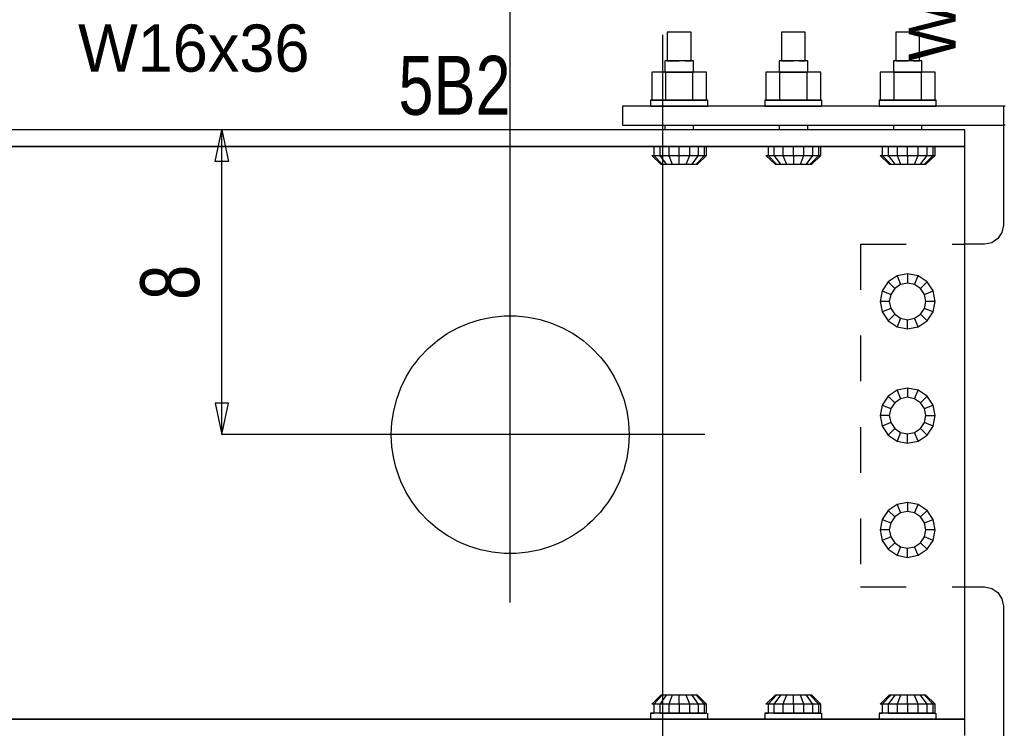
# Model space of a CAD drawing. Header units: inches. Extents: x -17.2 to 17.5, y -11.2 to 11.2.
# Tile 33 of 41: x 3.6 to 5.7, y 2.3 to 3.9. Entities that reach past the tile are written whole.
import ezdxf
from ezdxf.enums import TextEntityAlignment as Align

# ---------------------------------------------------------------- set-up
doc = ezdxf.new("R2010")
doc.units = ezdxf.units.IN
doc.header["$LTSCALE"] = 2.5
doc.header["$MEASUREMENT"] = 0
doc.linetypes.add('SDS2_5', pattern=[0.04, 0.02, -0.02])
doc.layers.add('Layer_0', color=7, linetype='Continuous')
doc.styles.add('MTextWidth', font='txt', dxfattribs={"width": 0.8, "height": 0.2})

msp = doc.modelspace()

# ---------------------------------------------------------------- linework, layer by layer
at = {"color": 1, "linetype": 'Continuous'}
for p, q in [((4.6661, 2.614), (4.6661, 9.2728)), ((4.9994, 3.8565), (4.9994, -1.1888)), ((4.0202, 3.5793), (4.035, 3.6482)), ((4.035, 2.9815), (4.035, 3.6482)), ((4.035, 3.6482), (4.0498, 3.5793)), ((4.035, 3.6482), (4.035, 3.6482)), ((4.0498, 3.5793), (4.0202, 3.5793)), ((4.0498, 3.0504), (4.0202, 3.0504)), ((4.0202, 3.0504), (4.035, 2.9815)), ((4.035, 2.9815), (4.0498, 3.0504)), ((5.092, 2.9815), (4.035, 2.9815))]:
    msp.add_line(p, q, dxfattribs=at)
at = {"color": 1, "linetype": 'SDS2_5'}
for p, q in [((5.433, 3.3982), (5.6609, 3.3982)), ((5.433, 3.3982), (5.433, 2.6482)), ((5.433, 2.6482), (5.6609, 2.6482))]:
    msp.add_line(p, q, dxfattribs=at)
at = {"layer": 'Layer_0', "color": 1, "linetype": 'Continuous'}
for p, q in [((5.0133, 3.8623), (5.0099, 3.8623)), ((5.0099, 3.8623), (5.0099, 3.7998)), ((5.0229, 3.8623), (5.0133, 3.8623)), ((5.0359, 3.8623), (5.0229, 3.8623)), ((5.0489, 3.8623), (5.0359, 3.8623)), ((5.0584, 3.8623), (5.0489, 3.8623)), ((5.0619, 3.8623), (5.0584, 3.8623)), ((5.0619, 3.7998), (5.0619, 3.8623)), ((5.2633, 3.8623), (5.2599, 3.8623)), ((5.2599, 3.8623), (5.2599, 3.7998)), ((5.2729, 3.8623), (5.2633, 3.8623)), ((5.2859, 3.8623), (5.2729, 3.8623)), ((5.2989, 3.8623), (5.2859, 3.8623)), ((5.3084, 3.8623), (5.2989, 3.8623)), ((5.3119, 3.8623), (5.3084, 3.8623)), ((5.3119, 3.7998), (5.3119, 3.8623)), ((5.5133, 3.8623), (5.5099, 3.8623)), ((5.5099, 3.8623), (5.5099, 3.7998)), ((5.5229, 3.8623), (5.5133, 3.8623)), ((5.5359, 3.8623), (5.5229, 3.8623)), ((5.5489, 3.8623), (5.5359, 3.8623)), ((5.5584, 3.8623), (5.5489, 3.8623)), ((5.5619, 3.8623), (5.5584, 3.8623)), ((5.5619, 3.7998), (5.5619, 3.8623)), ((5.0088, 3.7998), (5.0046, 3.7998)), ((5.0046, 3.7998), (5.0046, 3.7746)), ((5.0203, 3.7998), (5.0088, 3.7998)), ((5.0099, 3.7998), (5.0133, 3.7998)), ((5.0133, 3.7998), (5.0229, 3.7998)), ((5.0359, 3.7998), (5.0203, 3.7998)), ((5.0229, 3.7998), (5.0359, 3.7998)), ((5.0515, 3.7998), (5.0359, 3.7998)), ((5.0489, 3.7998), (5.0584, 3.7998)), ((5.063, 3.7998), (5.0515, 3.7998)), ((5.0584, 3.7998), (5.0619, 3.7998)), ((5.0671, 3.7998), (5.063, 3.7998)), ((5.0671, 3.7746), (5.0671, 3.7998)), ((5.2588, 3.7998), (5.2546, 3.7998)), ((5.2546, 3.7998), (5.2546, 3.7746)), ((5.2703, 3.7998), (5.2588, 3.7998)), ((5.2599, 3.7998), (5.2633, 3.7998)), ((5.2633, 3.7998), (5.2729, 3.7998)), ((5.2859, 3.7998), (5.2703, 3.7998)), ((5.2729, 3.7998), (5.2859, 3.7998)), ((5.3015, 3.7998), (5.2859, 3.7998)), ((5.2989, 3.7998), (5.3084, 3.7998)), ((5.313, 3.7998), (5.3015, 3.7998)), ((5.3084, 3.7998), (5.3119, 3.7998)), ((5.3171, 3.7998), (5.313, 3.7998)), ((5.3171, 3.7746), (5.3171, 3.7998)), ((5.5088, 3.7998), (5.5046, 3.7998)), ((5.5046, 3.7998), (5.5046, 3.7746)), ((5.5203, 3.7998), (5.5088, 3.7998)), ((5.5099, 3.7998), (5.5133, 3.7998)), ((5.5133, 3.7998), (5.5229, 3.7998)), ((5.5359, 3.7998), (5.5203, 3.7998)), ((5.5229, 3.7998), (5.5359, 3.7998)), ((5.5515, 3.7998), (5.5359, 3.7998)), ((5.5489, 3.7998), (5.5584, 3.7998)), ((5.563, 3.7998), (5.5515, 3.7998)), ((5.5584, 3.7998), (5.5619, 3.7998)), ((5.5671, 3.7998), (5.563, 3.7998)), ((5.5671, 3.7746), (5.5671, 3.7998)), ((5.0058, 3.7746), (4.9758, 3.7746)), ((4.9758, 3.7746), (4.9758, 3.7134)), ((5.0046, 3.7746), (5.0088, 3.7746)), ((5.066, 3.7746), (5.0058, 3.7746)), ((5.0058, 3.7746), (5.0058, 3.7134)), ((5.0088, 3.7746), (5.0203, 3.7746)), ((5.0203, 3.7746), (5.0359, 3.7746)), ((5.0359, 3.7746), (5.0515, 3.7746)), ((5.0515, 3.7746), (5.063, 3.7746)), ((5.063, 3.7746), (5.0671, 3.7746)), ((5.066, 3.7134), (5.066, 3.7746)), ((5.096, 3.7746), (5.066, 3.7746)), ((5.096, 3.7134), (5.096, 3.7746)), ((5.2558, 3.7746), (5.2258, 3.7746)), ((5.2258, 3.7746), (5.2258, 3.7134)), ((5.2546, 3.7746), (5.2588, 3.7746)), ((5.316, 3.7746), (5.2558, 3.7746)), ((5.2558, 3.7746), (5.2558, 3.7134)), ((5.2588, 3.7746), (5.2703, 3.7746)), ((5.2703, 3.7746), (5.2859, 3.7746)), ((5.2859, 3.7746), (5.3015, 3.7746)), ((5.3015, 3.7746), (5.313, 3.7746)), ((5.313, 3.7746), (5.3171, 3.7746)), ((5.316, 3.7134), (5.316, 3.7746)), ((5.346, 3.7746), (5.316, 3.7746)), ((5.346, 3.7134), (5.346, 3.7746)), ((5.5058, 3.7746), (5.4758, 3.7746)), ((5.4758, 3.7746), (5.4758, 3.7134)), ((5.5046, 3.7746), (5.5088, 3.7746)), ((5.566, 3.7746), (5.5058, 3.7746)), ((5.5058, 3.7746), (5.5058, 3.7134)), ((5.5088, 3.7746), (5.5203, 3.7746)), ((5.5203, 3.7746), (5.5359, 3.7746)), ((5.5359, 3.7746), (5.5515, 3.7746)), ((5.5515, 3.7746), (5.563, 3.7746)), ((5.563, 3.7746), (5.5671, 3.7746)), ((5.566, 3.7134), (5.566, 3.7746)), ((5.596, 3.7746), (5.566, 3.7746)), ((5.596, 3.7134), (5.596, 3.7746)), ((4.9782, 3.7134), (4.9734, 3.7134)), ((4.9734, 3.7134), (4.9734, 3.7004)), ((4.9758, 3.7134), (5.0058, 3.7134)), ((4.9917, 3.7134), (4.9782, 3.7134)), ((5.012, 3.7134), (4.9917, 3.7134)), ((5.0058, 3.7134), (5.066, 3.7134)), ((5.0359, 3.7134), (5.012, 3.7134)), ((5.0598, 3.7134), (5.0359, 3.7134)), ((5.0801, 3.7134), (5.0598, 3.7134)), ((5.066, 3.7134), (5.096, 3.7134)), ((5.0936, 3.7134), (5.0801, 3.7134)), ((5.0984, 3.7134), (5.0936, 3.7134)), ((5.0984, 3.7004), (5.0984, 3.7134)), ((5.2282, 3.7134), (5.2234, 3.7134)), ((5.2234, 3.7134), (5.2234, 3.7004)), ((5.2258, 3.7134), (5.2558, 3.7134)), ((5.2417, 3.7134), (5.2282, 3.7134)), ((5.262, 3.7134), (5.2417, 3.7134)), ((5.2558, 3.7134), (5.316, 3.7134)), ((5.2859, 3.7134), (5.262, 3.7134)), ((5.3098, 3.7134), (5.2859, 3.7134)), ((5.3301, 3.7134), (5.3098, 3.7134)), ((5.316, 3.7134), (5.346, 3.7134)), ((5.3436, 3.7134), (5.3301, 3.7134)), ((5.3484, 3.7134), (5.3436, 3.7134)), ((5.3484, 3.7004), (5.3484, 3.7134)), ((5.4782, 3.7134), (5.4734, 3.7134)), ((5.4734, 3.7134), (5.4734, 3.7004)), ((5.4758, 3.7134), (5.5058, 3.7134)), ((5.4917, 3.7134), (5.4782, 3.7134)), ((5.512, 3.7134), (5.4917, 3.7134)), ((5.5058, 3.7134), (5.566, 3.7134)), ((5.5359, 3.7134), (5.512, 3.7134)), ((5.5598, 3.7134), (5.5359, 3.7134)), ((5.5801, 3.7134), (5.5598, 3.7134)), ((5.566, 3.7134), (5.596, 3.7134)), ((5.5936, 3.7134), (5.5801, 3.7134)), ((5.5984, 3.7134), (5.5936, 3.7134)), ((5.5984, 3.7004), (5.5984, 3.7134)), ((4.9734, 3.7004), (4.9782, 3.7004)), ((4.9782, 3.7004), (4.9917, 3.7004)), ((4.9917, 3.7004), (5.012, 3.7004)), ((5.0088, 3.7004), (5.0046, 3.7004)), ((5.0046, 3.7004), (5.0046, 3.7002)), ((5.0203, 3.7004), (5.0088, 3.7004)), ((5.012, 3.7004), (5.0359, 3.7004)), ((5.0359, 3.7004), (5.0203, 3.7004)), ((5.0359, 3.7004), (5.0598, 3.7004)), ((5.0515, 3.7004), (5.0359, 3.7004)), ((5.063, 3.7004), (5.0515, 3.7004)), ((5.0598, 3.7004), (5.0801, 3.7004)), ((5.0671, 3.7004), (5.063, 3.7004)), ((5.0671, 3.7002), (5.0671, 3.7004)), ((5.0801, 3.7004), (5.0936, 3.7004)), ((5.0936, 3.7004), (5.0984, 3.7004)), ((5.2234, 3.7004), (5.2282, 3.7004)), ((5.2282, 3.7004), (5.2417, 3.7004)), ((5.2417, 3.7004), (5.262, 3.7004)), ((5.2588, 3.7004), (5.2546, 3.7004)), ((5.2546, 3.7004), (5.2546, 3.7002)), ((5.2703, 3.7004), (5.2588, 3.7004)), ((5.262, 3.7004), (5.2859, 3.7004)), ((5.2859, 3.7004), (5.2703, 3.7004)), ((5.2859, 3.7004), (5.3098, 3.7004)), ((5.3015, 3.7004), (5.2859, 3.7004)), ((5.313, 3.7004), (5.3015, 3.7004)), ((5.3098, 3.7004), (5.3301, 3.7004)), ((5.3171, 3.7004), (5.313, 3.7004)), ((5.3171, 3.7002), (5.3171, 3.7004)), ((5.3301, 3.7004), (5.3436, 3.7004)), ((5.3436, 3.7004), (5.3484, 3.7004)), ((5.4734, 3.7004), (5.4782, 3.7004)), ((5.4782, 3.7004), (5.4917, 3.7004)), ((5.4917, 3.7004), (5.512, 3.7004)), ((5.5088, 3.7004), (5.5046, 3.7004)), ((5.5046, 3.7004), (5.5046, 3.7002)), ((5.5203, 3.7004), (5.5088, 3.7004)), ((5.512, 3.7004), (5.5359, 3.7004)), ((5.5359, 3.7004), (5.5203, 3.7004)), ((5.5359, 3.7004), (5.5598, 3.7004)), ((5.5515, 3.7004), (5.5359, 3.7004)), ((5.563, 3.7004), (5.5515, 3.7004)), ((5.5598, 3.7004), (5.5801, 3.7004)), ((5.5671, 3.7004), (5.563, 3.7004)), ((5.5671, 3.7002), (5.5671, 3.7004)), ((5.5801, 3.7004), (5.5936, 3.7004)), ((5.5936, 3.7004), (5.5984, 3.7004)), ((5.0046, 3.6586), (5.0046, 3.6482)), ((5.0671, 3.6482), (5.0671, 3.6586)), ((5.2546, 3.6586), (5.2546, 3.6482)), ((5.3171, 3.6482), (5.3171, 3.6586)), ((5.5046, 3.6586), (5.5046, 3.6482)), ((5.5671, 3.6482), (5.5671, 3.6586)), ((4.9803, 3.6122), (4.9758, 3.6122)), ((4.9934, 3.6122), (4.9803, 3.6122)), ((4.9803, 3.6122), (4.9803, 3.5926)), ((5.0129, 3.6122), (4.9934, 3.6122)), ((4.9934, 3.6122), (4.9934, 3.5926)), ((5.0046, 3.6123), (5.0046, 3.6122)), ((5.0046, 3.6122), (5.0088, 3.6122)), ((5.0088, 3.6122), (5.0203, 3.6122)), ((5.0359, 3.6122), (5.0129, 3.6122)), ((5.0129, 3.6122), (5.0129, 3.5926)), ((5.0203, 3.6122), (5.0359, 3.6122)), ((5.0359, 3.5926), (5.0359, 3.6122)), ((5.0589, 3.6122), (5.0359, 3.6122)), ((5.0359, 3.6122), (5.0515, 3.6122)), ((5.0515, 3.6122), (5.063, 3.6122)), ((5.0589, 3.5926), (5.0589, 3.6122)), ((5.0784, 3.6122), (5.0589, 3.6122)), ((5.063, 3.6122), (5.0671, 3.6122)), ((5.0671, 3.6122), (5.0671, 3.6123)), ((5.0784, 3.5926), (5.0784, 3.6122)), ((5.0915, 3.6122), (5.0784, 3.6122)), ((5.0915, 3.5926), (5.0915, 3.6122)), ((5.096, 3.6122), (5.0915, 3.6122)), ((5.096, 3.5926), (5.096, 3.6122)), ((5.2303, 3.6122), (5.2258, 3.6122)), ((5.2434, 3.6122), (5.2303, 3.6122)), ((5.2303, 3.6122), (5.2303, 3.5926)), ((5.2629, 3.6122), (5.2434, 3.6122)), ((5.2434, 3.6122), (5.2434, 3.5926)), ((5.2546, 3.6123), (5.2546, 3.6122)), ((5.2546, 3.6122), (5.2588, 3.6122)), ((5.2588, 3.6122), (5.2703, 3.6122)), ((5.2859, 3.6122), (5.2629, 3.6122)), ((5.2629, 3.6122), (5.2629, 3.5926)), ((5.2703, 3.6122), (5.2859, 3.6122)), ((5.2859, 3.5926), (5.2859, 3.6122)), ((5.3089, 3.6122), (5.2859, 3.6122)), ((5.2859, 3.6122), (5.3015, 3.6122)), ((5.3015, 3.6122), (5.313, 3.6122)), ((5.3089, 3.5926), (5.3089, 3.6122)), ((5.3284, 3.6122), (5.3089, 3.6122)), ((5.313, 3.6122), (5.3171, 3.6122)), ((5.3171, 3.6122), (5.3171, 3.6123)), ((5.3284, 3.5926), (5.3284, 3.6122)), ((5.3415, 3.6122), (5.3284, 3.6122)), ((5.3415, 3.5926), (5.3415, 3.6122)), ((5.346, 3.6122), (5.3415, 3.6122)), ((5.346, 3.5926), (5.346, 3.6122)), ((5.4803, 3.6122), (5.4758, 3.6122)), ((5.4934, 3.6122), (5.4803, 3.6122)), ((5.4803, 3.6122), (5.4803, 3.5926)), ((5.5129, 3.6122), (5.4934, 3.6122)), ((5.4934, 3.6122), (5.4934, 3.5926)), ((5.5046, 3.6123), (5.5046, 3.6122)), ((5.5046, 3.6122), (5.5088, 3.6122)), ((5.5088, 3.6122), (5.5203, 3.6122)), ((5.5359, 3.6122), (5.5129, 3.6122)), ((5.5129, 3.6122), (5.5129, 3.5926)), ((5.5203, 3.6122), (5.5359, 3.6122)), ((5.5359, 3.5926), (5.5359, 3.6122)), ((5.5589, 3.6122), (5.5359, 3.6122)), ((5.5359, 3.6122), (5.5515, 3.6122)), ((5.5515, 3.6122), (5.563, 3.6122)), ((5.5589, 3.5926), (5.5589, 3.6122)), ((5.5784, 3.6122), (5.5589, 3.6122)), ((5.563, 3.6122), (5.5671, 3.6122)), ((5.5671, 3.6122), (5.5671, 3.6123)), ((5.5784, 3.5926), (5.5784, 3.6122)), ((5.5915, 3.6122), (5.5784, 3.6122)), ((5.5915, 3.5926), (5.5915, 3.6122)), ((5.596, 3.6122), (5.5915, 3.6122)), ((5.596, 3.5926), (5.596, 3.6122)), ((4.9758, 3.5926), (4.9803, 3.5926)), ((4.9758, 3.5926), (4.9958, 3.5731)), ((4.9803, 3.5926), (4.9934, 3.5926)), ((4.9803, 3.5926), (4.9989, 3.5731)), ((4.9934, 3.5926), (5.0129, 3.5926)), ((4.9934, 3.5926), (5.0075, 3.5731)), ((5.0129, 3.5926), (5.0359, 3.5926)), ((5.0129, 3.5926), (5.0206, 3.5731)), ((5.0359, 3.5926), (5.0589, 3.5926)), ((5.0359, 3.5731), (5.0359, 3.5926)), ((5.0512, 3.5731), (5.0589, 3.5926)), ((5.0589, 3.5926), (5.0784, 3.5926)), ((5.0642, 3.5731), (5.0784, 3.5926)), ((5.0729, 3.5731), (5.0915, 3.5926)), ((5.076, 3.5731), (5.096, 3.5926)), ((5.0784, 3.5926), (5.0915, 3.5926)), ((5.0915, 3.5926), (5.096, 3.5926)), ((5.2258, 3.5926), (5.2303, 3.5926)), ((5.2258, 3.5926), (5.2458, 3.5731)), ((5.2303, 3.5926), (5.2434, 3.5926)), ((5.2303, 3.5926), (5.2489, 3.5731)), ((5.2434, 3.5926), (5.2629, 3.5926)), ((5.2434, 3.5926), (5.2575, 3.5731)), ((5.2629, 3.5926), (5.2859, 3.5926)), ((5.2629, 3.5926), (5.2706, 3.5731)), ((5.2859, 3.5926), (5.3089, 3.5926)), ((5.2859, 3.5926), (5.2859, 3.5731)), ((5.3012, 3.5731), (5.3089, 3.5926)), ((5.3089, 3.5926), (5.3284, 3.5926)), ((5.3142, 3.5731), (5.3284, 3.5926)), ((5.3229, 3.5731), (5.3415, 3.5926)), ((5.326, 3.5731), (5.346, 3.5926)), ((5.3284, 3.5926), (5.3415, 3.5926)), ((5.3415, 3.5926), (5.346, 3.5926)), ((5.4758, 3.5926), (5.4803, 3.5926)), ((5.4758, 3.5926), (5.4958, 3.5731)), ((5.4803, 3.5926), (5.4934, 3.5926)), ((5.4803, 3.5926), (5.4989, 3.5731)), ((5.4934, 3.5926), (5.5129, 3.5926)), ((5.4934, 3.5926), (5.5075, 3.5731)), ((5.5129, 3.5926), (5.5359, 3.5926)), ((5.5129, 3.5926), (5.5206, 3.5731)), ((5.5359, 3.5926), (5.5589, 3.5926)), ((5.5359, 3.5926), (5.5359, 3.5731)), ((5.5512, 3.5731), (5.5589, 3.5926)), ((5.5589, 3.5926), (5.5784, 3.5926)), ((5.5642, 3.5731), (5.5784, 3.5926)), ((5.5729, 3.5731), (5.5915, 3.5926)), ((5.576, 3.5731), (5.596, 3.5926)), ((5.5784, 3.5926), (5.5915, 3.5926)), ((5.5915, 3.5926), (5.596, 3.5926)), ((4.9958, 3.5731), (4.9989, 3.5731)), ((4.9989, 3.5731), (5.0075, 3.5731)), ((5.0075, 3.5731), (5.0206, 3.5731)), ((5.0206, 3.5731), (5.0359, 3.5731)), ((5.0359, 3.5731), (5.0512, 3.5731)), ((5.0512, 3.5731), (5.0642, 3.5731)), ((5.0642, 3.5731), (5.0729, 3.5731)), ((5.0729, 3.5731), (5.076, 3.5731)), ((5.2458, 3.5731), (5.2489, 3.5731)), ((5.2489, 3.5731), (5.2575, 3.5731)), ((5.2575, 3.5731), (5.2706, 3.5731)), ((5.2706, 3.5731), (5.2859, 3.5731)), ((5.2859, 3.5731), (5.3012, 3.5731)), ((5.3012, 3.5731), (5.3142, 3.5731)), ((5.3142, 3.5731), (5.3229, 3.5731)), ((5.3229, 3.5731), (5.326, 3.5731)), ((5.4958, 3.5731), (5.4989, 3.5731)), ((5.4989, 3.5731), (5.5075, 3.5731)), ((5.5075, 3.5731), (5.5206, 3.5731)), ((5.5206, 3.5731), (5.5359, 3.5731)), ((5.5359, 3.5731), (5.5512, 3.5731)), ((5.5512, 3.5731), (5.5642, 3.5731)), ((5.5642, 3.5731), (5.5729, 3.5731)), ((5.5729, 3.5731), (5.576, 3.5731)), ((5.5129, 3.3287), (5.4934, 3.3157)), ((5.5359, 3.3333), (5.5129, 3.3287)), ((5.5129, 3.3287), (5.5206, 3.3102)), ((5.5589, 3.3287), (5.5359, 3.3333)), ((5.5359, 3.3333), (5.5359, 3.3133)), ((5.5512, 3.3102), (5.5589, 3.3287)), ((5.5784, 3.3157), (5.5589, 3.3287)), ((5.4934, 3.3157), (5.4803, 3.2962)), ((5.5075, 3.3015), (5.4934, 3.3157)), ((5.5075, 3.3015), (5.4989, 3.2885)), ((5.5206, 3.3102), (5.5075, 3.3015)), ((5.5359, 3.3133), (5.5206, 3.3102)), ((5.5512, 3.3102), (5.5359, 3.3133)), ((5.5642, 3.3015), (5.5512, 3.3102)), ((5.5642, 3.3015), (5.5784, 3.3157)), ((5.5729, 3.2885), (5.5642, 3.3015)), ((5.5915, 3.2962), (5.5784, 3.3157)), ((5.4803, 3.2962), (5.4758, 3.2732)), ((5.4803, 3.2962), (5.4989, 3.2885)), ((5.4989, 3.2885), (5.4958, 3.2732)), ((5.5729, 3.2885), (5.5915, 3.2962)), ((5.576, 3.2732), (5.5729, 3.2885)), ((5.596, 3.2732), (5.5915, 3.2962)), ((5.4958, 3.2732), (5.4758, 3.2732)), ((5.4758, 3.2732), (5.4803, 3.2501)), ((5.4989, 3.2578), (5.4803, 3.2501)), ((5.4958, 3.2732), (5.4989, 3.2578)), ((5.4989, 3.2578), (5.5075, 3.2448)), ((5.5642, 3.2448), (5.5729, 3.2578)), ((5.5729, 3.2578), (5.576, 3.2732)), ((5.5915, 3.2501), (5.5729, 3.2578)), ((5.596, 3.2732), (5.576, 3.2732)), ((5.5915, 3.2501), (5.596, 3.2732)), ((5.4803, 3.2501), (5.4934, 3.2306)), ((5.5075, 3.2448), (5.4934, 3.2306)), ((5.5075, 3.2448), (5.5206, 3.2361)), ((5.5206, 3.2361), (5.5129, 3.2176)), ((5.5206, 3.2361), (5.5359, 3.2331)), ((5.5359, 3.2331), (5.5512, 3.2361)), ((5.5359, 3.213), (5.5359, 3.2331)), ((5.5512, 3.2361), (5.5642, 3.2448)), ((5.5589, 3.2176), (5.5512, 3.2361)), ((5.5642, 3.2448), (5.5784, 3.2306)), ((5.5784, 3.2306), (5.5915, 3.2501)), ((5.4934, 3.2306), (5.5129, 3.2176)), ((5.5129, 3.2176), (5.5359, 3.213)), ((5.5359, 3.213), (5.5589, 3.2176)), ((5.5589, 3.2176), (5.5784, 3.2306)), ((5.5359, 3.0833), (5.5129, 3.0787)), ((5.5589, 3.0787), (5.5359, 3.0833)), ((5.5359, 3.0833), (5.5359, 3.0633)), ((5.4934, 3.0657), (5.4803, 3.0462)), ((5.5129, 3.0787), (5.4934, 3.0657)), ((5.4934, 3.0657), (5.5075, 3.0515)), ((5.5206, 3.0602), (5.5075, 3.0515)), ((5.5129, 3.0787), (5.5206, 3.0602)), ((5.5359, 3.0633), (5.5206, 3.0602)), ((5.5512, 3.0602), (5.5359, 3.0633)), ((5.5512, 3.0602), (5.5589, 3.0787)), ((5.5642, 3.0515), (5.5512, 3.0602)), ((5.5784, 3.0657), (5.5589, 3.0787)), ((5.5642, 3.0515), (5.5784, 3.0657)), ((5.5915, 3.0462), (5.5784, 3.0657)), ((5.4803, 3.0462), (5.4758, 3.0232)), ((5.4803, 3.0462), (5.4989, 3.0385)), ((5.4989, 3.0385), (5.4958, 3.0232)), ((5.5075, 3.0515), (5.4989, 3.0385)), ((5.5729, 3.0385), (5.5642, 3.0515)), ((5.5729, 3.0385), (5.5915, 3.0462)), ((5.576, 3.0232), (5.5729, 3.0385)), ((5.596, 3.0232), (5.5915, 3.0462)), ((5.4958, 3.0232), (5.4758, 3.0232)), ((5.4758, 3.0232), (5.4803, 3.0001)), ((5.4958, 3.0232), (5.4989, 3.0078)), ((5.5729, 3.0078), (5.576, 3.0232)), ((5.576, 3.0232), (5.596, 3.0232)), ((5.5915, 3.0001), (5.596, 3.0232)), ((5.4989, 3.0078), (5.4803, 3.0001)), ((5.4803, 3.0001), (5.4934, 2.9806)), ((5.4989, 3.0078), (5.5075, 2.9948)), ((5.5642, 2.9948), (5.5729, 3.0078)), ((5.5915, 3.0001), (5.5729, 3.0078)), ((5.5784, 2.9806), (5.5915, 3.0001)), ((5.5075, 2.9948), (5.4934, 2.9806)), ((5.4934, 2.9806), (5.5129, 2.9676)), ((5.5075, 2.9948), (5.5206, 2.9861)), ((5.5206, 2.9861), (5.5129, 2.9676)), ((5.5206, 2.9861), (5.5359, 2.9831)), ((5.5359, 2.9831), (5.5512, 2.9861)), ((5.5359, 2.963), (5.5359, 2.9831)), ((5.5512, 2.9861), (5.5642, 2.9948)), ((5.5589, 2.9676), (5.5512, 2.9861)), ((5.5589, 2.9676), (5.5784, 2.9806)), ((5.5784, 2.9806), (5.5642, 2.9948)), ((5.5129, 2.9676), (5.5359, 2.963)), ((5.5359, 2.963), (5.5589, 2.9676)), ((5.5129, 2.8287), (5.4934, 2.8157)), ((5.5359, 2.8333), (5.5129, 2.8287)), ((5.5129, 2.8287), (5.5206, 2.8102)), ((5.5589, 2.8287), (5.5359, 2.8333)), ((5.5359, 2.8333), (5.5359, 2.8133)), ((5.5512, 2.8102), (5.5589, 2.8287)), ((5.5784, 2.8157), (5.5589, 2.8287)), ((5.4934, 2.8157), (5.4803, 2.7962)), ((5.4934, 2.8157), (5.5075, 2.8015)), ((5.5075, 2.8015), (5.4989, 2.7885)), ((5.5206, 2.8102), (5.5075, 2.8015)), ((5.5359, 2.8133), (5.5206, 2.8102)), ((5.5512, 2.8102), (5.5359, 2.8133)), ((5.5642, 2.8015), (5.5512, 2.8102)), ((5.5642, 2.8015), (5.5784, 2.8157)), ((5.5729, 2.7885), (5.5642, 2.8015)), ((5.5915, 2.7962), (5.5784, 2.8157)), ((5.4803, 2.7962), (5.4758, 2.7732)), ((5.4803, 2.7962), (5.4989, 2.7885)), ((5.4989, 2.7885), (5.4958, 2.7732)), ((5.5729, 2.7885), (5.5915, 2.7962)), ((5.576, 2.7732), (5.5729, 2.7885)), ((5.596, 2.7732), (5.5915, 2.7962)), ((5.4958, 2.7732), (5.4758, 2.7732)), ((5.4758, 2.7732), (5.4803, 2.7501)), ((5.4958, 2.7732), (5.4989, 2.7578)), ((5.5729, 2.7578), (5.576, 2.7732)), ((5.596, 2.7732), (5.576, 2.7732)), ((5.5915, 2.7501), (5.596, 2.7732)), ((5.4989, 2.7578), (5.4803, 2.7501)), ((5.4803, 2.7501), (5.4934, 2.7306)), ((5.5075, 2.7448), (5.4934, 2.7306)), ((5.4989, 2.7578), (5.5075, 2.7448)), ((5.5075, 2.7448), (5.5206, 2.7361)), ((5.5512, 2.7361), (5.5642, 2.7448)), ((5.5642, 2.7448), (5.5729, 2.7578)), ((5.5642, 2.7448), (5.5784, 2.7306)), ((5.5915, 2.7501), (5.5729, 2.7578)), ((5.5784, 2.7306), (5.5915, 2.7501)), ((5.4934, 2.7306), (5.5129, 2.7176)), ((5.5206, 2.7361), (5.5129, 2.7176)), ((5.5129, 2.7176), (5.5359, 2.713)), ((5.5206, 2.7361), (5.5359, 2.7331)), ((5.5359, 2.7331), (5.5512, 2.7361)), ((5.5359, 2.713), (5.5359, 2.7331)), ((5.5359, 2.713), (5.5589, 2.7176)), ((5.5589, 2.7176), (5.5512, 2.7361)), ((5.5589, 2.7176), (5.5784, 2.7306)), ((4.9958, 2.4112), (4.9758, 2.3917)), ((4.9989, 2.4112), (4.9803, 2.3917)), ((5.0075, 2.4112), (4.9934, 2.3917)), ((4.9989, 2.4112), (4.9958, 2.4112)), ((5.0075, 2.4112), (4.9989, 2.4112)), ((5.0206, 2.4112), (5.0075, 2.4112)), ((5.0206, 2.4112), (5.0129, 2.3917)), ((5.0359, 2.4112), (5.0206, 2.4112)), ((5.0359, 2.3917), (5.0359, 2.4112)), ((5.0512, 2.4112), (5.0359, 2.4112)), ((5.0589, 2.3917), (5.0512, 2.4112)), ((5.0642, 2.4112), (5.0512, 2.4112)), ((5.0784, 2.3917), (5.0642, 2.4112)), ((5.0729, 2.4112), (5.0642, 2.4112)), ((5.0915, 2.3917), (5.0729, 2.4112)), ((5.076, 2.4112), (5.0729, 2.4112)), ((5.096, 2.3917), (5.076, 2.4112)), ((5.2458, 2.4112), (5.2258, 2.3917)), ((5.2489, 2.4112), (5.2303, 2.3917)), ((5.2575, 2.4112), (5.2434, 2.3917)), ((5.2489, 2.4112), (5.2458, 2.4112)), ((5.2575, 2.4112), (5.2489, 2.4112)), ((5.2706, 2.4112), (5.2575, 2.4112)), ((5.2706, 2.4112), (5.2629, 2.3917)), ((5.2859, 2.4112), (5.2706, 2.4112)), ((5.2859, 2.3917), (5.2859, 2.4112)), ((5.3012, 2.4112), (5.2859, 2.4112)), ((5.3089, 2.3917), (5.3012, 2.4112)), ((5.3142, 2.4112), (5.3012, 2.4112)), ((5.3284, 2.3917), (5.3142, 2.4112)), ((5.3229, 2.4112), (5.3142, 2.4112)), ((5.3415, 2.3917), (5.3229, 2.4112)), ((5.326, 2.4112), (5.3229, 2.4112)), ((5.346, 2.3917), (5.326, 2.4112)), ((5.4958, 2.4112), (5.4758, 2.3917)), ((5.4989, 2.4112), (5.4803, 2.3917)), ((5.5075, 2.4112), (5.4934, 2.3917)), ((5.4989, 2.4112), (5.4958, 2.4112)), ((5.5075, 2.4112), (5.4989, 2.4112)), ((5.5206, 2.4112), (5.5075, 2.4112)), ((5.5206, 2.4112), (5.5129, 2.3917)), ((5.5359, 2.4112), (5.5206, 2.4112)), ((5.5359, 2.3917), (5.5359, 2.4112)), ((5.5512, 2.4112), (5.5359, 2.4112)), ((5.5589, 2.3917), (5.5512, 2.4112)), ((5.5642, 2.4112), (5.5512, 2.4112)), ((5.5784, 2.3917), (5.5642, 2.4112)), ((5.5729, 2.4112), (5.5642, 2.4112)), ((5.5915, 2.3917), (5.5729, 2.4112)), ((5.576, 2.4112), (5.5729, 2.4112)), ((5.596, 2.3917), (5.576, 2.4112)), ((4.9734, 2.3722), (4.9734, 2.3592)), ((4.9782, 2.3722), (4.9734, 2.3722)), ((4.9803, 2.3917), (4.9758, 2.3917)), ((4.9758, 2.3722), (4.9803, 2.3722)), ((4.9917, 2.3722), (4.9782, 2.3722)), ((4.9803, 2.3917), (4.9803, 2.3722)), ((4.9934, 2.3917), (4.9803, 2.3917)), ((5.012, 2.3722), (4.9917, 2.3722)), ((4.9934, 2.3917), (4.9934, 2.3722)), ((5.0129, 2.3917), (4.9934, 2.3917)), ((4.9934, 2.3722), (5.0129, 2.3722)), ((5.0359, 2.3722), (5.012, 2.3722)), ((5.0129, 2.3917), (5.0129, 2.3722)), ((5.0359, 2.3917), (5.0129, 2.3917)), ((5.0129, 2.3722), (5.0359, 2.3722)), ((5.0359, 2.3917), (5.0359, 2.3722)), ((5.0589, 2.3917), (5.0359, 2.3917)), ((5.0359, 2.3722), (5.0589, 2.3722)), ((5.0598, 2.3722), (5.0359, 2.3722)), ((5.0589, 2.3722), (5.0589, 2.3917)), ((5.0784, 2.3917), (5.0589, 2.3917)), ((5.0589, 2.3722), (5.0784, 2.3722)), ((5.0801, 2.3722), (5.0598, 2.3722)), ((5.0784, 2.3722), (5.0784, 2.3917)), ((5.0915, 2.3917), (5.0784, 2.3917)), ((5.0784, 2.3722), (5.0915, 2.3722)), ((5.0936, 2.3722), (5.0801, 2.3722)), ((5.0915, 2.3722), (5.0915, 2.3917)), ((5.096, 2.3917), (5.0915, 2.3917)), ((5.0915, 2.3722), (5.096, 2.3722)), ((5.096, 2.3722), (5.096, 2.3917)), ((5.0984, 2.3592), (5.0984, 2.3722)), ((5.2234, 2.3722), (5.2234, 2.3592)), ((5.2282, 2.3722), (5.2234, 2.3722)), ((5.2303, 2.3917), (5.2258, 2.3917)), ((5.2258, 2.3722), (5.2303, 2.3722)), ((5.2417, 2.3722), (5.2282, 2.3722)), ((5.2303, 2.3917), (5.2303, 2.3722)), ((5.2434, 2.3917), (5.2303, 2.3917)), ((5.262, 2.3722), (5.2417, 2.3722)), ((5.2434, 2.3917), (5.2434, 2.3722)), ((5.2629, 2.3917), (5.2434, 2.3917)), ((5.2434, 2.3722), (5.2629, 2.3722)), ((5.2859, 2.3722), (5.262, 2.3722)), ((5.2629, 2.3917), (5.2629, 2.3722)), ((5.2859, 2.3917), (5.2629, 2.3917)), ((5.2629, 2.3722), (5.2859, 2.3722)), ((5.2859, 2.3917), (5.2859, 2.3722)), ((5.3089, 2.3917), (5.2859, 2.3917)), ((5.2859, 2.3722), (5.3089, 2.3722)), ((5.3098, 2.3722), (5.2859, 2.3722)), ((5.3089, 2.3722), (5.3089, 2.3917)), ((5.3284, 2.3917), (5.3089, 2.3917)), ((5.3089, 2.3722), (5.3284, 2.3722)), ((5.3301, 2.3722), (5.3098, 2.3722)), ((5.3284, 2.3722), (5.3284, 2.3917)), ((5.3415, 2.3917), (5.3284, 2.3917)), ((5.3284, 2.3722), (5.3415, 2.3722)), ((5.3436, 2.3722), (5.3301, 2.3722)), ((5.3415, 2.3722), (5.3415, 2.3917)), ((5.346, 2.3917), (5.3415, 2.3917)), ((5.3415, 2.3722), (5.346, 2.3722)), ((5.346, 2.3722), (5.346, 2.3917)), ((5.3484, 2.3592), (5.3484, 2.3722)), ((5.4734, 2.3722), (5.4734, 2.3592)), ((5.4782, 2.3722), (5.4734, 2.3722)), ((5.4803, 2.3917), (5.4758, 2.3917)), ((5.4758, 2.3722), (5.4803, 2.3722)), ((5.4917, 2.3722), (5.4782, 2.3722)), ((5.4803, 2.3917), (5.4803, 2.3722)), ((5.4934, 2.3917), (5.4803, 2.3917)), ((5.512, 2.3722), (5.4917, 2.3722)), ((5.4934, 2.3917), (5.4934, 2.3722)), ((5.5129, 2.3917), (5.4934, 2.3917)), ((5.4934, 2.3722), (5.5129, 2.3722)), ((5.5359, 2.3722), (5.512, 2.3722)), ((5.5129, 2.3917), (5.5129, 2.3722)), ((5.5359, 2.3917), (5.5129, 2.3917)), ((5.5129, 2.3722), (5.5359, 2.3722)), ((5.5359, 2.3917), (5.5359, 2.3722)), ((5.5589, 2.3917), (5.5359, 2.3917)), ((5.5359, 2.3722), (5.5589, 2.3722)), ((5.5598, 2.3722), (5.5359, 2.3722)), ((5.5589, 2.3722), (5.5589, 2.3917)), ((5.5784, 2.3917), (5.5589, 2.3917)), ((5.5589, 2.3722), (5.5784, 2.3722)), ((5.5801, 2.3722), (5.5598, 2.3722)), ((5.5784, 2.3722), (5.5784, 2.3917)), ((5.5915, 2.3917), (5.5784, 2.3917)), ((5.5784, 2.3722), (5.5915, 2.3722)), ((5.5936, 2.3722), (5.5801, 2.3722)), ((5.5915, 2.3722), (5.5915, 2.3917)), ((5.596, 2.3917), (5.5915, 2.3917)), ((5.5915, 2.3722), (5.596, 2.3722)), ((5.596, 2.3722), (5.596, 2.3917)), ((5.5984, 2.3592), (5.5984, 2.3722)), ((4.9734, 2.3592), (4.9782, 2.3592)), ((4.9782, 2.3592), (4.9917, 2.3592)), ((4.9917, 2.3592), (5.012, 2.3592)), ((5.0046, 2.3592), (5.0046, 2.359)), ((5.012, 2.3592), (5.0359, 2.3592)), ((5.0359, 2.3592), (5.0598, 2.3592)), ((5.0598, 2.3592), (5.0801, 2.3592)), ((5.0671, 2.359), (5.0671, 2.3592)), ((5.0801, 2.3592), (5.0936, 2.3592)), ((5.0936, 2.3592), (5.0984, 2.3592)), ((5.2234, 2.3592), (5.2282, 2.3592)), ((5.2282, 2.3592), (5.2417, 2.3592)), ((5.2417, 2.3592), (5.262, 2.3592)), ((5.2546, 2.3592), (5.2546, 2.359)), ((5.262, 2.3592), (5.2859, 2.3592)), ((5.2859, 2.3592), (5.3098, 2.3592)), ((5.3098, 2.3592), (5.3301, 2.3592)), ((5.3171, 2.359), (5.3171, 2.3592)), ((5.3301, 2.3592), (5.3436, 2.3592)), ((5.3436, 2.3592), (5.3484, 2.3592)), ((5.4734, 2.3592), (5.4782, 2.3592)), ((5.4782, 2.3592), (5.4917, 2.3592)), ((5.4917, 2.3592), (5.512, 2.3592)), ((5.5046, 2.3592), (5.5046, 2.359)), ((5.512, 2.3592), (5.5359, 2.3592)), ((5.5359, 2.3592), (5.5598, 2.3592)), ((5.5598, 2.3592), (5.5801, 2.3592)), ((5.5671, 2.359), (5.5671, 2.3592)), ((5.5801, 2.3592), (5.5936, 2.3592)), ((5.5936, 2.3592), (5.5984, 2.3592))]:
    msp.add_line(p, q, dxfattribs=at)
at = {"layer": 'Layer_0', "color": 2, "linetype": 'Continuous'}
for p, q in [((5.7038, 3.7002), (4.9121, 3.7002)), ((4.9121, 3.7002), (4.9121, 3.6586)), ((5.7198, 3.7002), (5.7038, 3.7002)), ((5.7333, 3.7002), (5.7198, 3.7002)), ((5.7423, 3.7002), (5.7333, 3.7002)), ((5.7455, 3.7002), (5.7423, 3.7002)), ((5.7494, 3.7002), (5.7455, 3.7002)), ((5.7455, 3.7002), (5.7455, 3.6586)), ((5.6609, 3.6482), (2.1661, 3.6482)), ((4.9121, 3.6586), (5.7038, 3.6586)), ((5.6609, 3.6123), (5.6609, 3.6482)), ((5.7038, 3.6586), (5.7198, 3.6586)), ((5.7198, 3.6586), (5.7333, 3.6586)), ((5.7333, 3.6586), (5.7423, 3.6586)), ((5.7423, 3.6586), (5.7455, 3.6586)), ((5.7494, 3.6586), (5.7455, 3.6586)), ((5.7455, 3.6586), (5.7455, 3.6302)), ((5.7455, 3.6302), (5.7455, 3.4398)), ((2.1661, 3.6123), (5.6609, 3.6123)), ((5.0046, 3.6123), (3.489, 3.6123)), ((5.2546, 3.6123), (5.0671, 3.6123)), ((5.5046, 3.6123), (5.3171, 3.6123)), ((5.6609, 3.6123), (5.5671, 3.6123)), ((5.6609, 3.6079), (5.6609, 3.6123)), ((5.6609, 3.5954), (5.6609, 3.6079)), ((5.6609, 3.5766), (5.6609, 3.5954)), ((5.6609, 3.5544), (5.6609, 3.5766)), ((5.6609, 3.2732), (5.6609, 3.5544)), ((5.7455, 3.4398), (5.7423, 3.4239)), ((5.7333, 3.4104), (5.7198, 3.4013)), ((5.7423, 3.4239), (5.7333, 3.4104)), ((5.7038, 3.3982), (5.6609, 3.3982)), ((5.7198, 3.4013), (5.7038, 3.3982)), ((5.6609, 3.1362), (5.6609, 3.2732)), ((4.5757, 3.2257), (4.6008, 3.2336)), ((4.6008, 3.2336), (4.6267, 3.2389)), ((4.6267, 3.2389), (4.6529, 3.2416)), ((4.6529, 3.2416), (4.6793, 3.2416)), ((4.6793, 3.2416), (4.7055, 3.2389)), ((4.7055, 3.2389), (4.7314, 3.2336)), ((4.7314, 3.2336), (4.7565, 3.2257)), ((4.5284, 3.2025), (4.5514, 3.2153)), ((4.5514, 3.2153), (4.5757, 3.2257)), ((4.7565, 3.2257), (4.7808, 3.2153)), ((4.7808, 3.2153), (4.8039, 3.2025)), ((4.5067, 3.1874), (4.5284, 3.2025)), ((4.8039, 3.2025), (4.8255, 3.1874)), ((4.4685, 3.1511), (4.4867, 3.1702)), ((4.4867, 3.1702), (4.5067, 3.1874)), ((4.8255, 3.1874), (4.8455, 3.1702)), ((4.8455, 3.1702), (4.8637, 3.1511)), ((4.457, 3.1362), (4.4685, 3.1511)), ((4.8637, 3.1511), (4.8752, 3.1362)), ((4.4384, 3.1079), (4.4524, 3.1303)), ((4.4524, 3.1303), (4.457, 3.1362)), ((4.8752, 3.1362), (4.8798, 3.1303)), ((4.8798, 3.1303), (4.8938, 3.1079)), ((5.6609, 3.0232), (5.6609, 3.1362)), ((4.4268, 3.0842), (4.4384, 3.1079)), ((4.8938, 3.1079), (4.9054, 3.0842)), ((4.4176, 3.0595), (4.4268, 3.0842)), ((4.9054, 3.0842), (4.9146, 3.0595)), ((4.411, 3.0339), (4.4176, 3.0595)), ((4.9146, 3.0595), (4.9212, 3.0339)), ((4.407, 3.0078), (4.411, 3.0339)), ((4.9212, 3.0339), (4.9228, 3.0232)), ((4.9228, 3.0232), (4.9252, 3.0078)), ((5.6609, 2.9815), (5.6609, 3.0232)), ((4.4057, 2.9815), (4.407, 3.0078)), ((4.9252, 3.0078), (4.9265, 2.9815)), ((4.407, 2.9551), (4.4057, 2.9815)), ((4.9265, 2.9815), (4.9252, 2.9551)), ((5.6609, 2.9101), (5.6609, 2.9815)), ((4.411, 2.9291), (4.407, 2.9551)), ((4.9252, 2.9551), (4.9212, 2.9291)), ((4.4159, 2.9101), (4.411, 2.9291)), ((4.4176, 2.9035), (4.4159, 2.9101)), ((4.9163, 2.9101), (4.9146, 2.9035)), ((4.9212, 2.9291), (4.9163, 2.9101)), ((5.6609, 2.8218), (5.6609, 2.9101)), ((4.4268, 2.8788), (4.4176, 2.9035)), ((4.9146, 2.9035), (4.9054, 2.8788)), ((4.4384, 2.8551), (4.4268, 2.8788)), ((4.9054, 2.8788), (4.8938, 2.8551)), ((4.4524, 2.8327), (4.4384, 2.8551)), ((4.8938, 2.8551), (4.8798, 2.8327)), ((4.4685, 2.8119), (4.4524, 2.8327)), ((4.8798, 2.8327), (4.8713, 2.8218)), ((4.4867, 2.7927), (4.4685, 2.8119)), ((4.8544, 2.8021), (4.8455, 2.7927)), ((4.8637, 2.8119), (4.8544, 2.8021)), ((4.8713, 2.8218), (4.8637, 2.8119)), ((5.6609, 2.8021), (5.6609, 2.8218)), ((5.6609, 2.7847), (5.6609, 2.8021)), ((4.5067, 2.7756), (4.4867, 2.7927)), ((4.8361, 2.7847), (4.8255, 2.7756)), ((4.8455, 2.7927), (4.8361, 2.7847)), ((5.6609, 2.7442), (5.6609, 2.7847)), ((4.5284, 2.7605), (4.5067, 2.7756)), ((4.5514, 2.7477), (4.5284, 2.7605)), ((4.8039, 2.7605), (4.7808, 2.7477)), ((4.8255, 2.7756), (4.8039, 2.7605)), ((4.5595, 2.7442), (4.5514, 2.7477)), ((4.5757, 2.7373), (4.5595, 2.7442)), ((4.6008, 2.7294), (4.5757, 2.7373)), ((4.7565, 2.7373), (4.7314, 2.7294)), ((4.7727, 2.7442), (4.7565, 2.7373)), ((4.7808, 2.7477), (4.7727, 2.7442)), ((5.6609, 2.6362), (5.6609, 2.7442)), ((4.6267, 2.7241), (4.6008, 2.7294)), ((4.6529, 2.7214), (4.6267, 2.7241)), ((4.6793, 2.7214), (4.6529, 2.7214)), ((4.7055, 2.7241), (4.6793, 2.7214)), ((4.7314, 2.7294), (4.7055, 2.7241)), ((5.6609, 2.6482), (5.7038, 2.6482)), ((5.6609, 2.4169), (5.6609, 2.6362)), ((5.7038, 2.6482), (5.7198, 2.645)), ((5.7198, 2.645), (5.7333, 2.636)), ((5.7333, 2.636), (5.7423, 2.6224)), ((5.7423, 2.6224), (5.7455, 2.6065)), ((5.7455, 2.6065), (5.7455, 2.32)), ((5.6609, 2.3947), (5.6609, 2.4169)), ((5.6609, 2.376), (5.6609, 2.3947)), ((5.6609, 2.3634), (5.6609, 2.376)), ((5.6609, 2.359), (2.1661, 2.359)), ((2.1661, 2.359), (5.0046, 2.359)), ((5.0671, 2.359), (5.2546, 2.359)), ((5.3171, 2.359), (5.5046, 2.359)), ((5.5671, 2.359), (5.6609, 2.359)), ((5.6609, 2.359), (5.6609, 2.3634)), ((5.6609, 2.3232), (5.6609, 2.359))]:
    msp.add_line(p, q, dxfattribs=at)

# ---------------------------------------------------------------- texts
at = {"color": 2, "linetype": 'Continuous', "width": 0.8}
msp.add_text('8', height=0.129, rotation=90, dxfattribs=at).set_placement((3.9854, 3.3148), align=Align.CENTER)
at = {"layer": 'Layer_0', "color": 1, "linetype": 'Continuous'}
msp.add_text('W12x53', height=0.10322, rotation=90, dxfattribs=at).set_placement((5.5378, 4.0522), align=Align.TOP_CENTER)
msp.add_text('W16x36', height=0.10322, dxfattribs=at).set_placement((3.9736, 3.879), align=Align.TOP_CENTER)
at = {"layer": 'Layer_0', "color": 2, "linetype": 'Continuous', "width": 0.8}
msp.add_text('5B2', height=0.12902, dxfattribs=at).set_placement((4.667, 3.6814), align=Align.RIGHT)
at = {"layer": 'Layer_0', "color": 1, "linetype": 'Continuous', "insert": (3.8715, 4.1473), "char_height": 0.103218, "attachment_point": 2, "style": 'MTextWidth'}
msp.add_mtext('\\A1;HSS6x4x{\\H0.70x;\\S1#4;}', dxfattribs=at)

doc.saveas('drawing.dxf')
